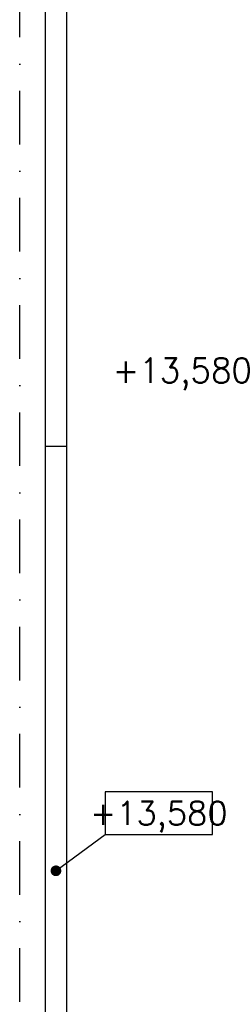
# Model space of a CAD drawing. Header units: millimetres. Extents: x 6435372 to 7248404, y 1559872 to 1886246.
# Tile 95 of 208: x 6815736 to 6816727, y 1855044 to 1859638. Entities that reach past the tile are written whole.
import ezdxf
from ezdxf.enums import TextEntityAlignment as Align

# ---------------------------------------------------------------- set-up
doc = ezdxf.new("R2010")
doc.units = ezdxf.units.MM
doc.linetypes.add('DASHDOT', pattern=[1, 0.5, -0.25, 0, -0.25])
doc.layers.add('matrice DPS', color=122, linetype='Continuous')
doc.styles.get("Standard").update_dxf_attribs({"font": 'romans.shx'})
doc.dimstyles.new('CADKON', dxfattribs={"dimscale": 100, "dimtxt": 2.2, "dimasz": 2.5, "dimexe": 1.8, "dimexo": 5, "dimgap": 0.6, "dimtad": 1, "dimrnd": 1, "dimtxsty": 'Standard', "dimblk1": 'OBLIQUE', "dimblk2": 'OBLIQUE', "dimsah": 1, "dimcen": 2.5, "dimadec": 1, "dimazin": 2, "dimtfac": 1, "dimtdec": 4, "dimtix": 1, "dimtmove": 2, "dimatfit": 3, "dimldrblk": 'OPEN30', "dimfxl": 5, "dimfxlon": 1, "dimtolj": 1, "dimarcsym": 0})

# ---------------------------------------------------------------- blocks, each defined once
blk = doc.blocks.new('*U1048')
at = {"color": 0, "linetype": 'ByBlock', "lineweight": -2}
blk.add_lwpolyline([(-5, -2), (5, -2), (5, 2), (-5, 2), (-5, -2)], dxfattribs=at)
blk = doc.blocks.new('_Oblique')
at = {"color": 0, "lineweight": -2}
blk.add_line((-0.5, -0.5), (0.5, 0.5), dxfattribs=at)

msp = doc.modelspace()

# ---------------------------------------------------------------- linework, layer by layer
at = {"layer": 'matrice DPS', "linetype": 'DASHDOT', "ltscale": 500}
msp.add_line((6815736.3, 1841052.6), (6815736.3, 1877951.8), dxfattribs=at)
at = {"layer": 'matrice DPS'}
for p, q in [((6815856.3, 1854701.8), (6815856.3, 1877201.8)), ((6815956.3, 1854701.8), (6815956.3, 1877201.8)), ((6815956.3, 1857646.3), (6815856.3, 1857646.3))]:
    msp.add_line(p, q, dxfattribs=at)

# ---------------------------------------------------------------- block references
ref = msp.add_blockref('*U1048', (6816384.4, 1855936), dxfattribs=dict(at, xscale=50, yscale=50, zscale=50))
ref.add_attrib('Výška', '+13,580', dxfattribs={"layer": '0', "color": 0, "linetype": 'ByBlock', "lineweight": -2, "height": 110}).set_placement((6816384.4, 1855936), align=Align.MIDDLE_CENTER)

# ---------------------------------------------------------------- texts
at = {"layer": 'matrice DPS', "insert": (6816168.8, 1857909.4), "char_height": 115, "attachment_point": 7}
msp.add_mtext('+13,580', dxfattribs=at)

# ---------------------------------------------------------------- leaders
at = {"layer": 'matrice DPS'}
msp.add_leader([(6815905.2, 1855667.1), (6816134.4, 1855836)], dimstyle='CADKON', override={"dimasz": 2, "dimldrblk": 'DotSmall'}, dxfattribs=at)

doc.saveas('drawing.dxf')
